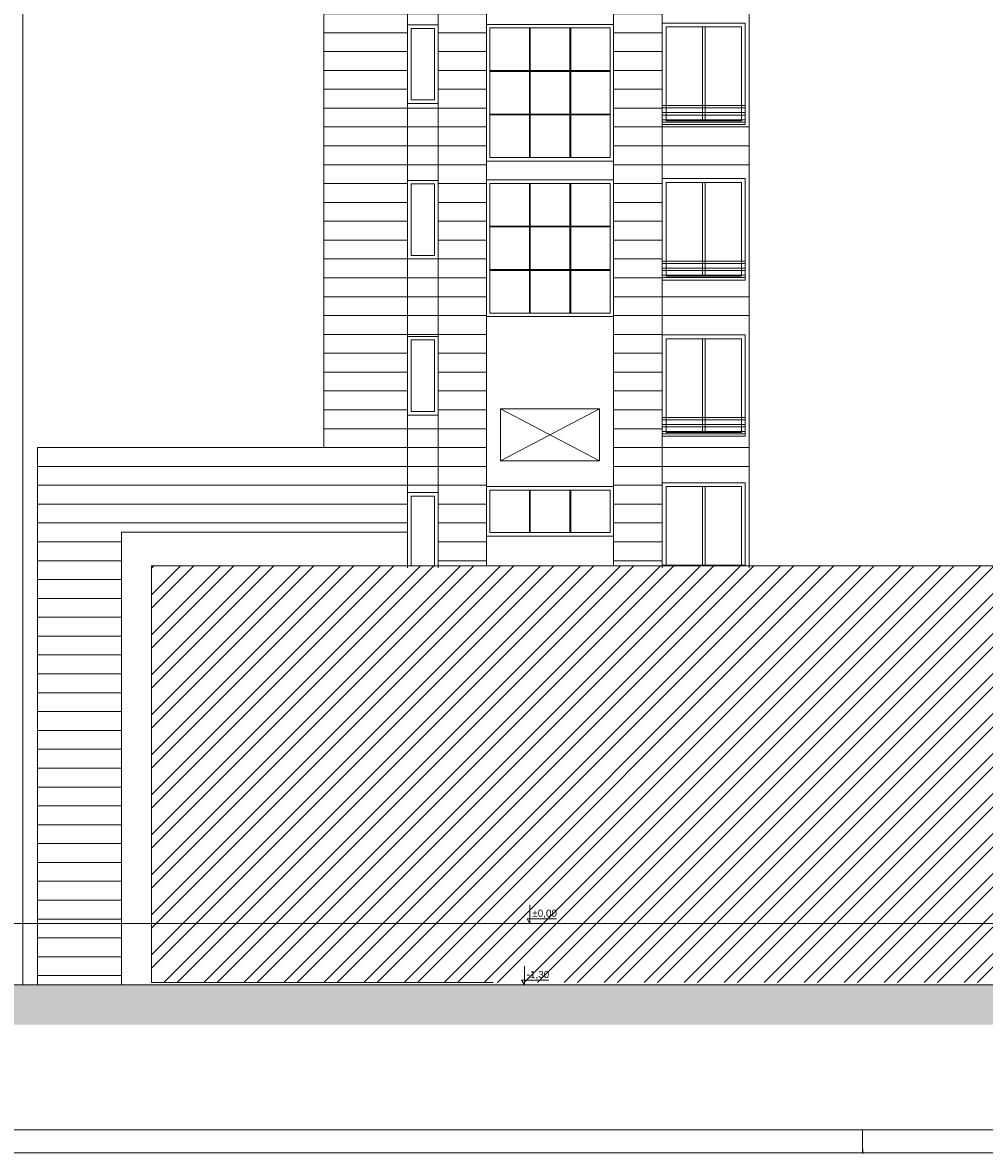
# Paper-space layout 'A-43 ELEWACJE' of a CAD drawing. Header units: millimetres. Extents: x -1100 to 1100, y 0 to 900.
# Tile 17 of 24: x 742 to 946, y 0 to 240. Entities that reach past the tile are written whole.
import ezdxf
from ezdxf.xclip import XClip

# ---------------------------------------------------------------- set-up
doc = ezdxf.new("R2010")
doc.units = ezdxf.units.MM
doc.header["$MEASUREMENT"] = 0
doc.header["$XCLIPFRAME"] = 0
doc.linetypes.add('KURZGESTRICHELT', pattern=[550, 400, -150])
doc.linetypes.add('PRZERYWANA_DU_A', pattern=[550, 350, -200])
for name, color, linetype, lineweight in [('A_Arkusz_Nr_pióra__1', 7, 'Continuous', 20), ('A_ściany_Nr_pióra__1', 7, 'Continuous', 20), ('A_ściany_Nr_pióra__2', 8, 'Continuous', 13), ('A_ściany_Nr_pióra__3', 252, 'Continuous', 13)]:
    doc.layers.add(name, color=color, linetype=linetype, lineweight=lineweight)
for name, color, linetype, lineweight, true_color in [('A_Arkusz_Nr_pióra__237', 7, 'Continuous', 5, 0x343434), ('A_linie_Nr_pióra__10', 7, 'Continuous', 13, 0x4b4b4b), ('A_wymiary_Nr_pióra__7', 7, 'Continuous', 18, 0x171717), ('A_ściany_Nr_pióra__30', 7, 'Continuous', 5, 0x878787), ('A_ściany_Nr_pióra__7', 7, 'Continuous', 18, 0x171717)]:
    doc.layers.add(name, color=color, linetype=linetype, lineweight=lineweight, true_color=true_color)
doc.layers.add('A_ściany', color=7, linetype='Continuous')
doc.styles.add('STYL_AUTOMATYCZNY_4', font='arial.ttf')
pattern_1 = [(0, (-2628.7325, 1333.611), (0, 4), [])]

# ---------------------------------------------------------------- blocks, each defined once
blk = doc.blocks.new('Rysunek_5_5', base_point=(-2628.73, 1333.61))
at = {"layer": 'A_ściany', "linetype": 'Continuous', "lineweight": 13}
h = blk.add_hatch(dxfattribs=at)
h.set_pattern_fill('BONIE_0005', color=8, style=0, pattern_type=2)
h.set_pattern_definition(pattern_1)
h.paths.add_polyline_path([(829.98, 124.13), (840.23, 124.13), (840.23, 419.23), (831.35, 419.23), (831.35, 395.51), (829.98, 395.51)])
h = blk.add_hatch(dxfattribs=at)
h.set_pattern_fill('BONIE_0005', color=8, style=0, pattern_type=2)
h.set_pattern_definition(pattern_1)
h.paths.add_polyline_path([(867.23, 124.13), (877.55, 124.13), (877.55, 395.51), (872.33, 395.51), (872.33, 419.23), (867.23, 419.23)])
h = blk.add_hatch(dxfattribs=at)
h.set_pattern_fill('BONIE_0005', color=8, style=0, pattern_type=2)
h.set_pattern_definition(pattern_1)
h.paths.add_polyline_path([(823.54, 409.28), (805.74, 409.28), (805.74, 131.68), (823.54, 131.68)])
h = blk.add_hatch(dxfattribs=at)
h.set_pattern_fill('BONIE_0005', color=8, style=0, pattern_type=2)
h.set_pattern_definition(pattern_1)
h.paths.add_polyline_path([(829.98, 255.16), (823.54, 255.16), (823.54, 238.92), (829.98, 238.92)])
h = blk.add_hatch(dxfattribs=at)
h.set_pattern_fill('BONIE_0005', color=8, style=0, pattern_type=2)
h.set_pattern_definition(pattern_1)
h.paths.add_polyline_path([(829.98, 222.11), (823.54, 222.11), (823.54, 205.87), (829.98, 205.87)])
h = blk.add_hatch(dxfattribs=at)
h.set_pattern_fill('BONIE_0005', color=8, style=0, pattern_type=2)
h.set_pattern_definition(pattern_1)
h.paths.add_polyline_path([(895.97, 206.8), (895.97, 218.15), (877.55, 218.15), (877.55, 206.8)])
h = blk.add_hatch(dxfattribs=at)
h.set_pattern_fill('BONIE_0005', color=8, style=0, pattern_type=2)
h.set_pattern_definition(pattern_1)
h.paths.add_polyline_path([(829.98, 189.11), (823.54, 189.11), (823.54, 172.87), (829.98, 172.87)])
h = blk.add_hatch(dxfattribs=at)
h.set_pattern_fill('BONIE_0005', color=8, style=0, pattern_type=2)
h.set_pattern_definition(pattern_1)
h.paths.add_polyline_path([(895.97, 173.8), (895.97, 185.15), (877.55, 185.15), (877.55, 173.8)])
h = blk.add_hatch(dxfattribs=at)
h.set_pattern_fill('BONIE_0005', color=8, style=0, pattern_type=2)
h.set_pattern_definition(pattern_1)
h.paths.add_polyline_path([(829.98, 156.01), (823.54, 156.01), (823.54, 141.21), (829.98, 141.21)])
h = blk.add_hatch(dxfattribs=at)
h.set_pattern_fill('BONIE_0005', color=8, style=0, pattern_type=2)
h.set_pattern_definition(pattern_1)
h.paths.add_polyline_path([(895.97, 142.14), (895.97, 152.01), (877.55, 152.01), (877.55, 142.14)])
h = blk.add_hatch(dxfattribs=at)
h.set_pattern_fill('BONIE_0005', color=8, style=0, pattern_type=2)
h.set_pattern_definition(pattern_1)
h.paths.add_polyline_path([(805.74, 149.46), (745.05, 149.46), (745.05, 35.63), (762.83, 35.63), (762.83, 131.68), (805.74, 131.68)])
h = blk.add_hatch(dxfattribs=at)
h.set_pattern_fill('stal_0005', color=8, style=0, pattern_type=2)
h.set_pattern_definition([(45, (-2628.7325, 1333.611), (-4.242641, 4.242641), []), (45, (-2630.1467, 1335.0253), (-4.242641, 4.242641), [])])
h.paths.add_polyline_path([(769.19, 36.18), (992.05, 36.18), (992.05, 124.55), (769.19, 124.55)])
blk.add_hatch(color=8, dxfattribs=at).paths.add_polyline_path([(644.29, 35.63), (644.29, 27.22), (995.1, 27.22), (995.1, 35.63)])
at = {"layer": 'A_linie_Nr_pióra__10', "color": 251, "linetype": 'KURZGESTRICHELT', "lineweight": 13, "true_color": 0x4b4b4b}
blk.add_line((741.9, 48.63), (992.05, 48.63), dxfattribs=at)
at = {"layer": 'A_wymiary_Nr_pióra__7', "color": 250, "linetype": 'Continuous', "lineweight": 18, "true_color": 0x171717}
for p, q in [((849.48, 48.63), (849.48, 52.63)), ((849.48, 48.63), (848.73, 48.63)), ((849.48, 48.63), (848.9, 49.63)), ((848.9, 49.63), (849.48, 49.63)), ((849.48, 49.63), (855.11, 49.63)), ((849.48, 48.63), (850.23, 48.63)), ((848.29, 35.63), (848.29, 39.63)), ((848.29, 35.63), (847.71, 36.63)), ((847.71, 36.63), (848.29, 36.63)), ((848.29, 36.63), (853.48, 36.63)), ((848.29, 35.63), (847.54, 35.63)), ((848.29, 35.63), (849.04, 35.63))]:
    blk.add_line(p, q, dxfattribs=at)
at = {"layer": 'A_ściany_Nr_pióra__1', "color": 7, "linetype": 'Continuous', "lineweight": 20}
for p, q in [((805.74, 409.28), (805.74, 149.62)), ((823.54, 124.13), (823.54, 409.28)), ((741.9, 395.51), (741.9, 48.63)), ((895.97, 124.13), (895.97, 395.51)), ((867.23, 210.38), (840.23, 210.38)), ((867.23, 177.38), (840.23, 177.38)), ((745.05, 149.62), (745.05, 35.66)), ((745.05, 149.62), (805.74, 149.62)), ((762.83, 131.68), (823.54, 131.68)), ((762.83, 131.68), (762.83, 35.63)), ((741.9, 48.63), (741.9, 35.66)), ((745.05, 48.63), (741.9, 48.63)), ((769.19, 48.63), (762.83, 48.63)), ((644.29, 35.63), (995.1, 35.63))]:
    blk.add_line(p, q, dxfattribs=at)
at = {"layer": 'A_ściany_Nr_pióra__2', "color": 8, "linetype": 'Continuous', "lineweight": 13}
blk.add_line((741.9, 48.63), (649.88, 48.63), dxfattribs=at)
at = {"layer": 'A_ściany_Nr_pióra__2', "color": 8, "linetype": 'PRZERYWANA_DU_A', "lineweight": 13, "flags": 128}
blk.add_lwpolyline([(769.19, 36.18), (769.19, 124.55), (992.05, 124.55), (992.05, 36.18)], close=True, dxfattribs=at)
at = {"layer": 'A_ściany_Nr_pióra__3', "color": 252, "linetype": 'Continuous', "lineweight": 13}
for p, q in [((840.23, 124.6), (840.23, 419.23)), ((867.23, 124.6), (867.23, 419.23)), ((829.98, 124.13), (829.98, 395.51)), ((877.55, 124.13), (877.55, 395.51)), ((823.54, 239.28), (830, 239.28)), ((823.54, 222.61), (823.54, 239.28)), ((824.29, 223.36), (824.29, 238.53)), ((824.29, 238.53), (829.25, 238.53)), ((829.25, 238.53), (829.25, 223.36)), ((830, 222.61), (830, 239.28)), ((840.23, 239.38), (840.23, 210.38)), ((840.23, 239.38), (867.23, 239.38)), ((866.48, 238.63), (840.98, 238.63)), ((840.98, 238.63), (840.98, 211.13)), ((849.35, 211.13), (849.35, 238.63)), ((849.55, 238.63), (849.55, 211.13)), ((857.92, 211.13), (857.92, 238.63)), ((858.12, 238.63), (858.12, 211.13)), ((866.48, 211.13), (866.48, 238.63)), ((867.23, 210.38), (867.23, 239.38)), ((840.98, 229.6), (849.35, 229.6)), ((849.35, 229.4), (840.98, 229.4)), ((849.55, 229.6), (857.92, 229.6)), ((857.92, 229.4), (849.55, 229.4)), ((858.12, 229.6), (866.48, 229.6)), ((866.48, 229.4), (858.12, 229.4)), ((829.25, 223.36), (824.29, 223.36)), ((830, 222.61), (823.54, 222.61)), ((840.98, 220.36), (849.35, 220.36)), ((849.35, 220.16), (840.98, 220.16)), ((849.55, 220.36), (857.92, 220.36)), ((857.92, 220.16), (849.55, 220.16)), ((858.12, 220.36), (866.48, 220.36)), ((866.48, 220.16), (858.12, 220.16)), ((840.98, 211.13), (866.48, 211.13)), ((840.23, 210.38), (867.23, 210.38)), ((823.54, 206.28), (830, 206.28)), ((823.54, 189.61), (823.54, 206.28)), ((830, 189.61), (830, 206.28)), ((840.23, 206.38), (840.23, 177.38)), ((840.23, 206.38), (867.23, 206.38)), ((867.23, 177.38), (867.23, 206.38)), ((824.29, 190.36), (824.29, 205.53)), ((824.29, 205.53), (829.25, 205.53)), ((829.25, 205.53), (829.25, 190.36)), ((866.48, 205.63), (840.98, 205.63)), ((840.98, 205.63), (840.98, 178.13)), ((849.35, 178.13), (849.35, 205.63)), ((849.55, 205.63), (849.55, 178.13)), ((857.92, 178.13), (857.92, 205.63)), ((858.12, 205.63), (858.12, 178.13)), ((866.48, 178.13), (866.48, 205.63)), ((840.98, 196.6), (849.35, 196.6)), ((849.35, 196.4), (840.98, 196.4)), ((849.55, 196.6), (857.92, 196.6)), ((857.92, 196.4), (849.55, 196.4)), ((858.12, 196.6), (866.48, 196.6)), ((866.48, 196.4), (858.12, 196.4)), ((830, 189.61), (823.54, 189.61)), ((829.25, 190.36), (824.29, 190.36)), ((840.98, 187.36), (849.35, 187.36)), ((849.35, 187.16), (840.98, 187.16)), ((849.55, 187.36), (857.92, 187.36)), ((857.92, 187.16), (849.55, 187.16)), ((858.12, 187.36), (866.48, 187.36)), ((866.48, 187.16), (858.12, 187.16)), ((840.98, 178.13), (866.48, 178.13)), ((840.23, 177.38), (867.23, 177.38)), ((823.54, 173.18), (830, 173.18)), ((823.54, 156.51), (823.54, 173.18)), ((830, 156.51), (830, 173.18)), ((824.29, 157.26), (824.29, 172.43)), ((824.29, 172.43), (829.25, 172.43)), ((829.25, 172.43), (829.25, 157.26)), ((830, 156.51), (823.54, 156.51)), ((829.25, 157.26), (824.29, 157.26)), ((823.54, 140.08), (830, 140.08)), ((823.54, 124.55), (823.54, 140.08)), ((824.29, 139.33), (829.25, 139.33)), ((824.29, 124.55), (824.29, 139.33)), ((829.25, 139.33), (829.25, 124.55)), ((830, 124.55), (830, 140.08)), ((867.23, 141.33), (840.23, 141.33)), ((866.48, 140.58), (840.98, 140.58)), ((840.98, 140.58), (840.98, 131.58)), ((849.35, 131.58), (849.35, 140.58)), ((849.55, 140.58), (849.55, 131.58)), ((857.92, 131.58), (857.92, 140.58)), ((858.12, 140.58), (858.12, 131.58)), ((866.48, 140.58), (866.48, 131.58)), ((867.23, 130.83), (840.23, 130.83)), ((866.48, 131.58), (840.98, 131.58))]:
    blk.add_line(p, q, dxfattribs=at)
at = {"layer": 'A_ściany_Nr_pióra__30', "color": 252, "linetype": 'Continuous', "lineweight": 5, "true_color": 0x878787}
for p, q in [((895.15, 239.65), (877.55, 239.65)), ((877.55, 218.15), (877.55, 239.65)), ((894.35, 238.85), (878.35, 238.85)), ((878.35, 218.95), (878.35, 238.85)), ((886.05, 218.95), (886.05, 238.85)), ((886.65, 218.95), (886.65, 238.85)), ((894.35, 218.95), (894.35, 238.85)), ((895.15, 218.15), (895.15, 239.65)), ((878.35, 218.95), (894.35, 218.95)), ((877.55, 218.15), (895.15, 218.15)), ((895.15, 206.65), (877.55, 206.65)), ((877.55, 185.15), (877.55, 206.65)), ((895.15, 185.15), (895.15, 206.65)), ((894.35, 205.85), (878.35, 205.85)), ((878.35, 185.95), (878.35, 205.85)), ((886.05, 185.95), (886.05, 205.85)), ((886.65, 185.95), (886.65, 205.85)), ((894.35, 185.95), (894.35, 205.85)), ((877.55, 185.15), (895.15, 185.15)), ((878.35, 185.95), (894.35, 185.95)), ((895.15, 173.51), (877.55, 173.51)), ((877.55, 152.01), (877.55, 173.51)), ((894.35, 172.71), (878.35, 172.71)), ((878.35, 152.81), (878.35, 172.71)), ((886.05, 152.81), (886.05, 172.71)), ((886.65, 152.81), (886.65, 172.71)), ((894.35, 152.81), (894.35, 172.71)), ((895.15, 152.01), (895.15, 173.51)), ((877.55, 152.01), (895.15, 152.01)), ((878.35, 152.81), (894.35, 152.81)), ((895.15, 142.14), (877.55, 142.14)), ((877.55, 124.55), (877.55, 142.14)), ((895.15, 124.55), (895.15, 142.14)), ((894.35, 141.34), (878.35, 141.34)), ((878.35, 124.55), (878.35, 141.34)), ((886.05, 124.55), (886.05, 141.34)), ((886.65, 124.55), (886.65, 141.34)), ((894.35, 124.55), (894.35, 141.34))]:
    blk.add_line(p, q, dxfattribs=at)
at = {"layer": 'A_ściany_Nr_pióra__7', "color": 250, "linetype": 'Continuous', "lineweight": 18, "true_color": 0x171717}
for p, q in [((895.15, 222.15), (877.55, 222.15)), ((895.15, 221.65), (877.55, 221.65)), ((895.15, 220.65), (877.55, 220.65)), ((895.15, 220.15), (877.55, 220.15)), ((895.15, 219.15), (877.55, 219.15)), ((895.15, 218.65), (877.55, 218.65)), ((895.15, 189.15), (877.55, 189.15)), ((895.15, 188.65), (877.55, 188.65)), ((895.15, 187.65), (877.55, 187.65)), ((895.15, 187.15), (877.55, 187.15)), ((895.15, 186.15), (877.55, 186.15)), ((895.15, 185.65), (877.55, 185.65)), ((843.23, 157.83), (864.23, 157.83)), ((843.23, 157.83), (843.23, 146.83)), ((864.23, 157.83), (843.23, 146.83)), ((843.23, 157.83), (864.23, 146.83)), ((864.23, 146.83), (864.23, 157.83)), ((895.15, 156.01), (877.55, 156.01)), ((895.15, 155.51), (877.55, 155.51)), ((895.15, 154.51), (877.55, 154.51)), ((895.15, 154.01), (877.55, 154.01)), ((895.15, 153.01), (877.55, 153.01)), ((895.15, 152.51), (877.55, 152.51)), ((864.23, 146.83), (843.23, 146.83)), ((895.15, 124.64), (877.55, 124.64))]:
    blk.add_line(p, q, dxfattribs=at)
at = {"layer": 'A_wymiary_Nr_pióra__7', "color": 250, "linetype": 'Continuous', "lineweight": 18, "true_color": 0x171717, "char_height": 1.5, "attachment_point": 7, "style": 'STYL_AUTOMATYCZNY_4'}
for s, insert, width in [('\\A1;{\\pql;\\fArial|b0|i0|c238|p0;\\W1.000000;±0,00}', (849.98, 49.83), 5.1328), ('\\A1;{\\pql;\\fArial|b0|i0|c238|p0;\\W1.000000;-1,30}', (848.79, 36.83), 4.6889)]:
    blk.add_mtext(s, dxfattribs=dict(at, insert=insert, width=width))

psp = doc.layouts.new('A-43 ELEWACJE')

# ---------------------------------------------------------------- linework, layer by layer
at = {"layer": 'A_Arkusz_Nr_pióra__1', "color": 7, "linetype": 'Continuous', "lineweight": 20}
psp.add_line((1095.1, 4.9), (29.9, 4.9), dxfattribs=at)
at = {"layer": 'A_Arkusz_Nr_pióra__1', "color": 7, "linetype": 'Continuous', "lineweight": 20, "flags": 128}
psp.add_lwpolyline([(0, 900), (1100, 900), (1100, 0), (0, 0)], close=True, dxfattribs=at)
at = {"layer": 'A_Arkusz_Nr_pióra__237', "color": 250, "linetype": 'Continuous', "lineweight": 5, "true_color": 0x343434}
for p, q in [((920, 0), (920, 4.9)), ((920.1, -0.1), (920.1, 0.9))]:
    psp.add_line(p, q, dxfattribs=at)

# ---------------------------------------------------------------- block references
at = {"color": 37, "linetype": 'Continuous', "lineweight": 5, "true_color": 0x656532}
ref = psp.add_blockref('Rysunek_5_5', (-2628.73, 1333.61), dxfattribs=at)
XClip(ref).set_block_clipping_path([(614.4852914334, 21.1688797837), (995.0999994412, 453.9703111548)])

doc.saveas('drawing.dxf')
